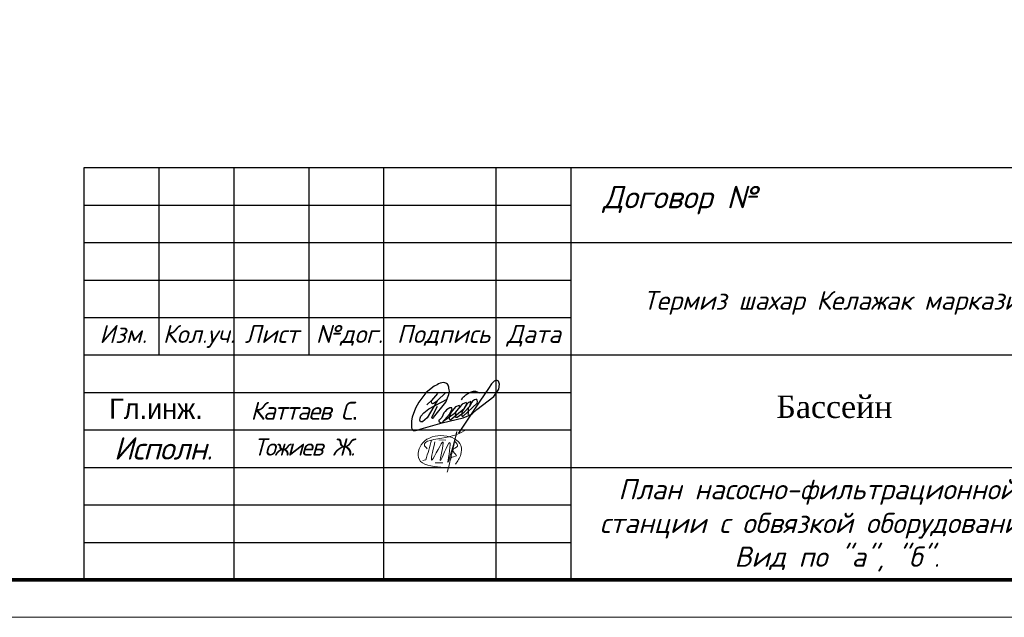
# Model space of a CAD drawing. Extents: x 4114239 to 5838486, y 780458 to 1383318.
# Tile 103 of 231: x 4348339 to 4361480, y 1082284 to 1090257. Entities that reach past the tile are written whole.
import ezdxf

# ---------------------------------------------------------------- set-up
doc = ezdxf.new("R2010")
doc.units = 0
doc.header["$MEASUREMENT"] = 0
for name, color, linetype, lineweight in [('_0', 7, 'Continuous', 15), ('линия40', 7, 'Continuous', 5), ('ФВС-3', 7, 'Continuous', 25)]:
    doc.layers.add(name, color=color, linetype=linetype, lineweight=lineweight)
doc.layers.add('liniya', color=7, linetype='Continuous')
doc.layers.add('КЖ_ФОРМАТЫ', color=7, linetype='Continuous')
doc.styles.add('NIA', font='times.ttf')
doc.styles.add('OOO-Kazar', font='txt')
doc.styles.add('V@ler@Live', font='isocpeui.ttf')

# ---------------------------------------------------------------- blocks, each defined once
blk = doc.blocks.new('gfnfd')
at = {"layer": '_0', "color": 5, "ltscale": 100}
for points in [[(6520817.7, 2413293.9), (6520848.3, 2413293.6)], [(6520801, 2413191.6), (6520834.5, 2413191.6)]]:
    blk.add_lwpolyline(points, dxfattribs=at)
blk.add_arc((6518800.2, 2413812.4), 2051.1, 342.7953, 345.3289, dxfattribs=at)
for points in [[(6520800.2, 2413285.4), (6520787, 2413204.9), (6520836.4, 2413284.7), (6520823.2, 2413202), (6520865.6, 2413283.3), (6520858, 2413196.4), (6520894.9, 2413321.6), (6520855, 2413150)], [(6520891.3, 2413186), (6520915, 2413229.1), (6520915.3, 2413268.7), (6520745.7, 2413281.4), (6520730.3, 2413208), (6520826.7, 2413172.7)], [(6520765.3, 2413254.6), (6520754.2, 2413268.5), (6520847.3, 2413304.6), (6520939, 2413338.6)], [(6520887.9, 2413287.6), (6520900.4, 2413265.9), (6520878.9, 2413249.6), (6520895.2, 2413224), (6520870, 2413212.6), (6520870.2, 2413206.7)], [(6520759.5, 2413205.7), (6520745.6, 2413203.3)]]:
    blk.add_spline(points, degree=3, dxfattribs=at)
blk = doc.blocks.new('rrwerewrewrewrew')
at = {"color": 5}
for points in [[(390507, 558635), (395529, 562210), (397057, 563852), (397766, 564614), (397257, 565308), (395804, 564684), (393930, 562390), (393187, 560845, 0.2425571), (393041, 559580, 0.403283), (393704, 559264), (399431, 563972), (400603, 565962), (400228, 566548), (398635, 565939), (397633, 564795), (395782, 562481), (395782, 560295), (396385, 560295), (399478, 562450), (401915, 565049, 0.0481341), (402290, 566969, 0.1195267), (400636, 565910), (398470, 562543), (398470, 560904), (398892, 560600), (405033, 566245, 0.1215434), (405033, 567557, 0.358457), (404400, 567908, 0.1500372), (402713, 566737), (401915, 565049), (401358, 564455, 0.1033271), (401119, 561843, 0.5753384), (401471, 561164, 0.1529521), (402959, 561934), (404869, 563552), (412161, 569153), (414224, 572291), (414531, 574421), (414044, 575728), (413253, 576151), (412242, 575691), (411129, 574552), (409777, 572512), (406098, 567138), (396979, 553520)], [(387872, 564817), (385461, 560165, 0.5555675), (386382, 560107), (391670, 566719), (392907, 570003, 0.1652467), (392907, 572723, 0.4373519), (390680, 575054, 0.1925367), (387853, 574100), (386571, 573489), (385290, 572586), (383117, 570710), (380078, 566719), (378699, 564105), (377285, 560326), (377078, 559578, 0.0785228), (377003, 555809, 0.2301942), (377694, 554621, 0.0887128), (377781, 554616, 0.0887128), (379419, 554812, 0.0887128), (381084, 555304), (390088, 557920), (399004, 560086), (402154, 561376)], [(387980, 570424), (385421, 567493, 0.2289988), (385508, 566433, 0.4148871), (386276, 566280), (387929, 567230), (391574, 570827), (387929, 567230), (383602, 559965), (381685, 558391), (380818, 558391), (380448, 559062), (380582, 559876), (380932, 560780), (382245, 562139), (384351, 563843), (392166, 568035)], [(398349, 567683, -0.1723995), (399516, 569357, -0.0937472), (402528, 571150, -0.2781187), (405794, 570727)], [(393348, 564247, 0.1582973), (390735, 562114), (389962, 560238), (388831, 559169, 0.4981733), (388831, 558274, 0.2094685), (389828, 557885), (393236, 561652), (394204, 563658, 0.4643233), (393929, 564350), (393348, 564299), (393348, 564247)]]:
    blk.add_lwpolyline(points, format="xyb", dxfattribs=at)
blk.add_lwpolyline([(385421, 567493), (383513, 565557)], dxfattribs=at)

msp = doc.modelspace()

# ---------------------------------------------------------------- linework, layer by layer
at = {"color": 7, "linetype": 'Continuous'}
for p, q in [((4349200.1811, 1088283.5615), (4367700.1811, 1088283.5615)), ((4349200.1811, 1082783.5615), (4349200.1811, 1088283.5615)), ((4350200.1811, 1085783.5615), (4350200.1811, 1088283.5615)), ((4351200.1811, 1082783.5615), (4351200.1811, 1088283.5615)), ((4352200.1811, 1085783.5615), (4352200.1811, 1088283.5615)), ((4353200.1811, 1082783.5615), (4353200.1811, 1088283.5615)), ((4354700.1811, 1082783.5615), (4354700.1811, 1088283.5615)), ((4355700.1811, 1082783.5615), (4355700.1811, 1088283.5615)), ((4355700.1811, 1087283.5615), (4367700.1811, 1087283.5615)), ((4349200.1811, 1086283.5615), (4355700.1811, 1086283.5615)), ((4349200.1811, 1085783.5615), (4355700.1811, 1085783.5615)), ((4355700.1811, 1085783.5615), (4367700.1811, 1085783.5615)), ((4355700.1811, 1084283.5615), (4367700.1811, 1084283.5615))]:
    msp.add_line(p, q, dxfattribs=at)
at = {"linetype": 'ByBlock', "ltscale": 0.1}
msp.add_lwpolyline([(4349200.1811, 1088283.5615), (4367700.1811, 1088283.5615), (4367700.1811, 1082783.5615), (4349200.1811, 1082783.5615)], close=True, dxfattribs=at)
at = {"color": 7, "linetype": 'Continuous'}
for points in [[(4349200.1811, 1087783.5615), (4355700.1811, 1087783.5615)], [(4349200.1811, 1087283.5615), (4355700.1811, 1087283.5615)], [(4349200.1811, 1086783.5615), (4355700.1811, 1086783.5615)], [(4349200.1811, 1085283.5615), (4355700.1811, 1085283.5615)], [(4349200.1811, 1084783.5615), (4355700.1811, 1084783.5615)], [(4349200.1811, 1084283.5615), (4355700.1811, 1084283.5615)], [(4349200.1811, 1083783.5615), (4355700.1811, 1083783.5615)], [(4349200.1811, 1083283.5615), (4355700.1811, 1083283.5615)]]:
    msp.add_lwpolyline(points, dxfattribs=at)
at = {"layer": 'КЖ_ФОРМАТЫ', "color": 0, "linetype": 'Continuous', "lineweight": 60, "ltscale": 100}
msp.add_line((4349200.1811, 1082783.5615), (4367700.1811, 1082783.5615), dxfattribs=at)
at = {"layer": 'линия40', "ltscale": 3}
for p, q in [((4367700.1811, 1082783.5615), (4310800.1811, 1082783.5615)), ((4368200.1811, 1082283.5615), (4308800.1811, 1082283.5615))]:
    msp.add_line(p, q, dxfattribs=at)
at = {"layer": 'линия40', "ltscale": 3, "const_width": 50}
msp.add_lwpolyline([(4367700.1811, 1082783.5615), (4310800.1811, 1082783.5615), (4310800.1811, 1123783.5615), (4367700.1811, 1123783.5615)], close=True, dxfattribs=at)

# ---------------------------------------------------------------- block references
at = {"color": 6, "xscale": 0.03125, "yscale": 0.03125, "zscale": 0.03125}
msp.add_blockref('rrwerewrewrewrew', (4341788.5441, 1067443.7561), dxfattribs=at)
at = {"layer": '_0', "xscale": 3, "yscale": 3, "zscale": 3}
msp.add_blockref('gfnfd', (-15208519.1524, -6155232.0715), dxfattribs=at)

# ---------------------------------------------------------------- texts
at = {"lineweight": -3, "insert": (4358436.192, 1085242.7386), "char_height": 300, "width": 1733.650506, "attachment_point": 1, "style": 'NIA'}
msp.add_mtext('\\pxi0.005;{\\C0;Бассейн}', dxfattribs=at)
at = {"insert": (4351420.1811, 1085038.8762), "char_height": 240, "width": 2180, "attachment_point": 4}
msp.add_mtext('{\\fISOCPEUR|b0|i1|c204|p34;\\T0.9;Каттаев С}.', dxfattribs=at)
at = {"color": 0, "lineweight": 15, "insert": (4355843.9291, 1084127.3617), "char_height": 270, "width": 6649.059302, "attachment_point": 1, "style": 'V@ler@Live'}
msp.add_mtext('\\pxi1.7943;План насосно-фильтрационной \\P\\pi0.87822;станции с обвязкой оборудования. \\P\\pi7.5363;Вид по "а", "б".', dxfattribs=at)
at = {"layer": 'liniya', "insert": (4349532.1955, 1085201.436), "char_height": 270, "width": 1161.892161, "attachment_point": 1}
msp.add_mtext('Гл.инж.', dxfattribs=at)
at = {"layer": 'ФВС-3', "color": 0, "linetype": 'Continuous', "lineweight": 5, "style": 'OOO-Kazar'}
for s, insert, char_height, attachment_point in [('{\\fISOCPEUR|b0|i1|c204|p34;Договор №}', (4357150.6571, 1087658.6453), 300, 8), ('{\\fISOCPEUR|b0|i1|c204|p34;Изм.}', (4349719.5372, 1086183.9904), 240, 2), ('{\\fISOCPEUR|b0|i1|c204|p34;Кол.уч.}', (4350731.5722, 1086183.9904), 240, 2), ('{\\fISOCPEUR|b0|i1|c204|p34;Лист}', (4351703.671, 1086183.9904), 240, 2), ('{\\fISOCPEUR|b0|i1|c204|p34;№дог.}', (4352739.5623, 1086183.9904), 240, 2), ('{\\fISOCPEUR|b0|i1|c204|p34;Подпись}', (4353996.6474, 1086183.9904), 240, 2), ('{\\fISOCPEUR|b0|i1|c204|p34;Дата}', (4355201.2892, 1086183.9904), 240, 2), ('{\\fISOCPEUR|b0|i1|c204|p34;\\T0.95;Исполн.}', (4350252.0382, 1084687.3101), 300, 2)]:
    msp.add_mtext(s, dxfattribs=dict(at, insert=insert, char_height=char_height, attachment_point=attachment_point))
at = {"layer": 'ФВС-3', "linetype": 'Continuous', "lineweight": 5, "style": 'OOO-Kazar'}
for s, insert, char_height, attachment_point in [('{\\fISOCPEUR|b0|i1|c204|p34;Термиз шахар Келажак маркази биносини мукаммал таьмирлаш\\P  }', (4361799.842, 1085902.1476), 250, 8), ('{\\fISOCPEUR|b0|i1|c204|p34;\\T0.9;Тожиев Ж.}', (4352134.9944, 1084670.331), 230, 2)]:
    msp.add_mtext(s, dxfattribs=dict(at, insert=insert, char_height=char_height, attachment_point=attachment_point))

doc.saveas('drawing.dxf')
